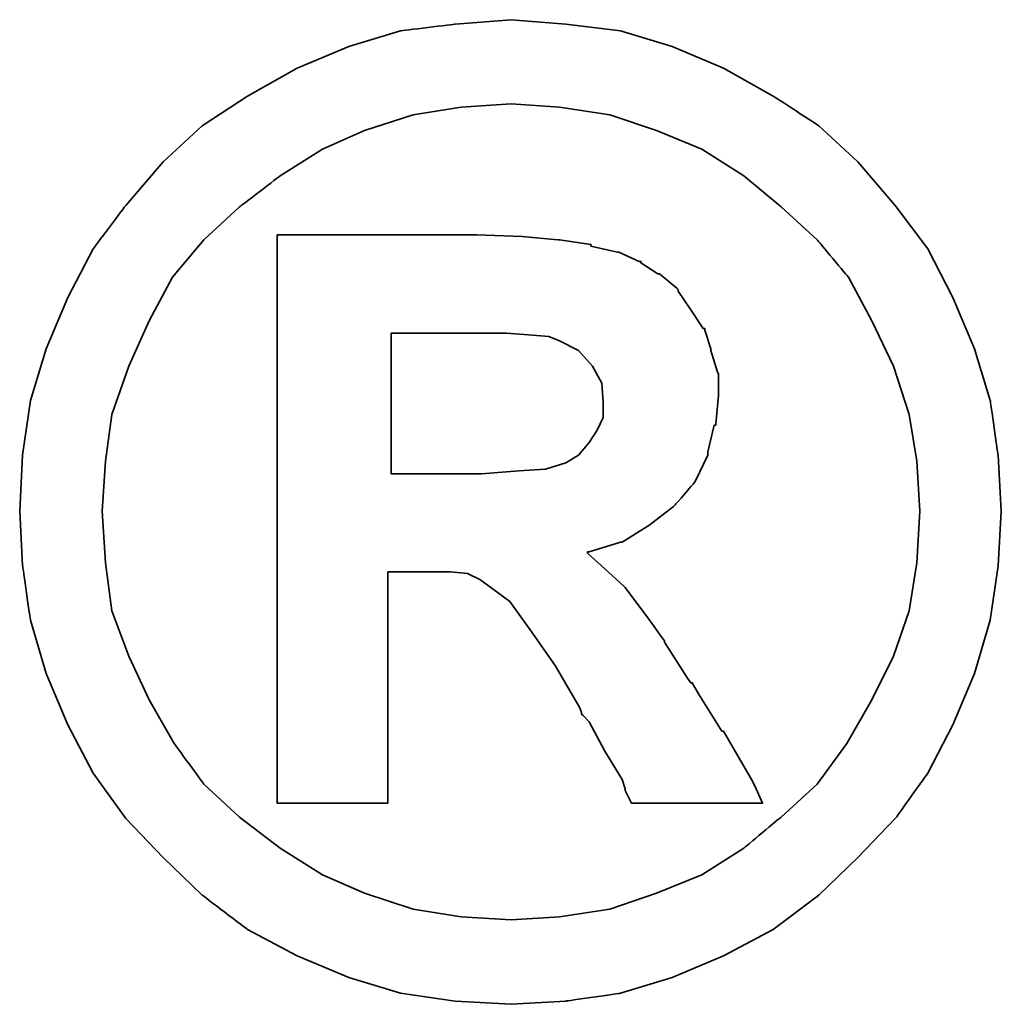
# Model space of a CAD drawing. Header units: millimetres. Extents: x 5 to 235, y 2 to 156.
# Tile 56 of 58: x 204.564 to 205.445, y 73.598 to 74.482. Entities that reach past the tile are written whole.
import ezdxf

# ---------------------------------------------------------------- set-up
doc = ezdxf.new("R2010")
doc.units = ezdxf.units.MM
doc.header["$LTSCALE"] = 0.1
for name, color, linetype in [('CHA', 7, 'CONTINUOUS'), ('DIM', 4, 'CONTINUOUS'), ('layer 1', 7, 'CONTINUOUS')]:
    doc.layers.add(name, color=color, linetype=linetype)

# ---------------------------------------------------------------- blocks, each defined once
blk = doc.blocks.new('TBI MOTION logo(完整正式版)')
at = {"layer": 'layer 1', "color": 22, "lineweight": 35}
for points, knots in [([(81.20634, 4.98624), (81.20634, 4.98624), (81.18649, 5.32862), (81.18649, 5.32862), (81.18649, 5.32862), (81.18649, 5.32862), (81.13886, 5.66206), (81.13886, 5.66206), (81.13886, 5.66206), (81.13886, 5.66206), (81.04359, 5.97764), (81.04359, 5.97764), (81.04359, 5.97764), (81.04359, 5.97764), (80.91061, 6.29124), (80.91061, 6.29124), (80.91061, 6.29124), (80.91061, 6.29124), (80.75778, 6.58697), (80.75778, 6.58697), (80.75778, 6.58697), (80.75778, 6.58697), (80.5593, 6.85294), (80.5593, 6.85294), (80.5593, 6.85294), (80.5593, 6.85294), (80.33105, 7.1189), (80.33105, 7.1189), (80.33105, 7.1189), (80.33105, 7.1189), (80.09287, 7.33921), (80.09287, 7.33921), (80.09287, 7.33921), (80.09287, 7.33921), (79.815, 7.51982), (79.815, 7.51982), (79.815, 7.51982), (79.815, 7.51982), (79.51133, 7.69051), (79.51133, 7.69051), (79.51133, 7.69051), (79.51133, 7.69051), (79.19773, 7.8235), (79.19773, 7.8235), (79.19773, 7.8235), (79.19773, 7.8235), (78.88215, 7.91877), (78.88215, 7.91877), (78.88215, 7.91877), (78.88215, 7.91877), (78.54871, 7.95846), (78.54871, 7.95846), (78.54871, 7.95846), (78.54871, 7.95846), (78.21526, 7.98625), (78.21526, 7.98625), (78.21526, 7.98625), (78.21526, 7.98625), (77.87388, 7.95846), (77.87388, 7.95846), (77.87388, 7.95846), (77.87388, 7.95846), (77.54044, 7.91877), (77.54044, 7.91877), (77.54044, 7.91877), (77.54044, 7.91877), (77.22485, 7.8235), (77.22485, 7.8235), (77.22485, 7.8235), (77.22485, 7.8235), (76.91027, 7.69051), (76.91027, 7.69051), (76.91027, 7.69051), (76.91027, 7.69051), (76.6056, 7.51982), (76.6056, 7.51982), (76.6056, 7.51982), (76.6056, 7.51982), (76.32972, 7.33921), (76.32972, 7.33921), (76.32972, 7.33921), (76.32972, 7.33921), (76.09154, 7.1189), (76.09154, 7.1189), (76.09154, 7.1189), (76.09154, 7.1189), (75.86329, 6.85294), (75.86329, 6.85294), (75.86329, 6.85294), (75.86329, 6.85294), (75.66382, 6.58697), (75.66382, 6.58697), (75.66382, 6.58697), (75.66382, 6.58697), (75.51099, 6.29124), (75.51099, 6.29124), (75.51099, 6.29124), (75.51099, 6.29124), (75.37702, 5.97764), (75.37702, 5.97764), (75.37702, 5.97764), (75.37702, 5.97764), (75.28175, 5.66206), (75.28175, 5.66206), (75.28175, 5.66206), (75.28175, 5.66206), (75.23411, 5.32862), (75.23411, 5.32862), (75.23411, 5.32862), (75.23411, 5.32862), (75.21625, 4.98624), (75.21625, 4.98624), (75.21625, 4.98624), (75.21625, 4.98624), (75.23411, 4.6528), (75.23411, 4.6528), (75.23411, 4.6528), (75.23411, 4.6528), (75.28175, 4.32035), (75.28175, 4.32035), (75.28175, 4.32035), (75.28175, 4.32035), (75.37702, 3.99583), (75.37702, 3.99583), (75.37702, 3.99583), (75.37702, 3.99583), (75.51099, 3.68224), (75.51099, 3.68224), (75.51099, 3.68224), (75.51099, 3.68224), (75.66382, 3.38749), (75.66382, 3.38749), (75.66382, 3.38749), (75.66382, 3.38749), (75.86329, 3.10963), (75.86329, 3.10963), (75.86329, 3.10963), (75.86329, 3.10963), (76.09154, 2.87145), (76.09154, 2.87145), (76.09154, 2.87145), (76.09154, 2.87145), (76.32972, 2.6432), (76.32972, 2.6432), (76.32972, 2.6432), (76.32972, 2.6432), (76.6056, 2.43381), (76.6056, 2.43381), (76.6056, 2.43381), (76.6056, 2.43381), (76.91027, 2.27205), (76.91027, 2.27205), (76.91027, 2.27205), (76.91027, 2.27205), (77.22485, 2.13906), (77.22485, 2.13906), (77.22485, 2.13906), (77.22485, 2.13906), (77.54044, 2.0438), (77.54044, 2.0438), (77.54044, 2.0438), (77.54044, 2.0438), (77.87388, 1.99616), (77.87388, 1.99616), (77.87388, 1.99616), (77.87388, 1.99616), (78.21526, 1.97631), (78.21526, 1.97631), (78.21526, 1.97631), (78.21526, 1.97631), (78.54871, 1.99616), (78.54871, 1.99616), (78.54871, 1.99616), (78.54871, 1.99616), (78.88215, 2.0438), (78.88215, 2.0438), (78.88215, 2.0438), (78.88215, 2.0438), (79.19773, 2.13906), (79.19773, 2.13906), (79.19773, 2.13906), (79.19773, 2.13906), (79.51133, 2.27205), (79.51133, 2.27205), (79.51133, 2.27205), (79.51133, 2.27205), (79.815, 2.43381), (79.815, 2.43381), (79.815, 2.43381), (79.815, 2.43381), (80.09287, 2.6432), (80.09287, 2.6432), (80.09287, 2.6432), (80.09287, 2.6432), (80.33105, 2.87145), (80.33105, 2.87145), (80.33105, 2.87145), (80.33105, 2.87145), (80.5593, 3.10963), (80.5593, 3.10963), (80.5593, 3.10963), (80.5593, 3.10963), (80.75778, 3.38749), (80.75778, 3.38749), (80.75778, 3.38749), (80.75778, 3.38749), (80.91061, 3.68224), (80.91061, 3.68224), (80.91061, 3.68224), (80.91061, 3.68224), (81.04359, 3.99583), (81.04359, 3.99583), (81.04359, 3.99583), (81.04359, 3.99583), (81.13886, 4.32035), (81.13886, 4.32035), (81.13886, 4.32035), (81.13886, 4.32035), (81.18649, 4.6528), (81.18649, 4.6528), (81.18649, 4.6528), (81.18649, 4.6528), (81.20634, 4.98624), (81.20634, 4.98624)], [0, 0, 0, 0, 0.0178571, 0.0178571, 0.0178571, 0.0178572, 0.0357143, 0.0357143, 0.0357143, 0.0357143, 0.0535714, 0.0535714, 0.0535714, 0.0535714, 0.0714286, 0.0714286, 0.0714286, 0.0714286, 0.0892857, 0.0892857, 0.0892857, 0.0892857, 0.1071429, 0.1071429, 0.1071429, 0.1071429, 0.125, 0.125, 0.125, 0.125, 0.1428571, 0.1428571, 0.1428571, 0.1428572, 0.1607143, 0.1607143, 0.1607143, 0.1607143, 0.1785714, 0.1785714, 0.1785714, 0.1785714, 0.1964286, 0.1964286, 0.1964286, 0.1964286, 0.2142857, 0.2142857, 0.2142857, 0.2142857, 0.2321429, 0.2321429, 0.2321429, 0.2321429, 0.25, 0.25, 0.25, 0.25, 0.2678571, 0.2678571, 0.2678571, 0.2678572, 0.2857143, 0.2857143, 0.2857143, 0.2857143, 0.3035714, 0.3035714, 0.3035714, 0.3035714, 0.3214286, 0.3214286, 0.3214286, 0.3214286, 0.3392857, 0.3392857, 0.3392857, 0.3392857, 0.3571429, 0.3571429, 0.3571429, 0.3571429, 0.375, 0.375, 0.375, 0.375, 0.3928571, 0.3928571, 0.3928571, 0.3928572, 0.4107143, 0.4107143, 0.4107143, 0.4107143, 0.4285714, 0.4285714, 0.4285714, 0.4285714, 0.4464286, 0.4464286, 0.4464286, 0.4464286, 0.4642857, 0.4642857, 0.4642857, 0.4642857, 0.4821429, 0.4821429, 0.4821429, 0.4821429, 0.5, 0.5, 0.5, 0.5, 0.5178571, 0.5178571, 0.5178571, 0.5178572, 0.5357143, 0.5357143, 0.5357143, 0.5357143, 0.5535714, 0.5535714, 0.5535714, 0.5535714, 0.5714286, 0.5714286, 0.5714286, 0.5714286, 0.5892857, 0.5892857, 0.5892857, 0.5892857, 0.6071429, 0.6071429, 0.6071429, 0.6071429, 0.625, 0.625, 0.625, 0.625, 0.6428571, 0.6428571, 0.6428571, 0.6428572, 0.6607143, 0.6607143, 0.6607143, 0.6607143, 0.6785714, 0.6785714, 0.6785714, 0.6785714, 0.6964286, 0.6964286, 0.6964286, 0.6964286, 0.7142857, 0.7142857, 0.7142857, 0.7142857, 0.7321429, 0.7321429, 0.7321429, 0.7321429, 0.75, 0.75, 0.75, 0.75, 0.7678571, 0.7678571, 0.7678571, 0.7678572, 0.7857143, 0.7857143, 0.7857143, 0.7857143, 0.8035714, 0.8035714, 0.8035714, 0.8035714, 0.8214286, 0.8214286, 0.8214286, 0.8214286, 0.8392857, 0.8392857, 0.8392857, 0.8392857, 0.8571429, 0.8571429, 0.8571429, 0.8571429, 0.875, 0.875, 0.875, 0.875, 0.8928571, 0.8928571, 0.8928571, 0.8928572, 0.9107143, 0.9107143, 0.9107143, 0.9107143, 0.9285714, 0.9285714, 0.9285714, 0.9285714, 0.9464286, 0.9464286, 0.9464286, 0.9464286, 0.9642857, 0.9642857, 0.9642857, 0.9642857, 0.9821429, 0.9821429, 0.9821429, 0.9821429, 1, 1, 1, 1]), ([(80.71014, 4.98624), (80.71014, 4.98624), (80.69129, 5.29091), (80.69129, 5.29091), (80.69129, 5.29091), (80.69129, 5.29091), (80.64464, 5.57672), (80.64464, 5.57672), (80.64464, 5.57672), (80.64464, 5.57672), (80.54937, 5.87245), (80.54937, 5.87245), (80.54937, 5.87245), (80.54937, 5.87245), (80.41639, 6.14833), (80.41639, 6.14833), (80.41639, 6.14833), (80.41639, 6.14833), (80.27349, 6.41429), (80.27349, 6.41429), (80.27349, 6.41429), (80.27349, 6.41429), (80.08295, 6.64255), (80.08295, 6.64255), (80.08295, 6.64255), (80.08295, 6.64255), (79.86264, 6.84301), (79.86264, 6.84301), (79.86264, 6.84301), (79.86264, 6.84301), (79.63439, 7.03355), (79.63439, 7.03355), (79.63439, 7.03355), (79.63439, 7.03355), (79.37835, 7.1963), (79.37835, 7.1963), (79.37835, 7.1963), (79.37835, 7.1963), (79.10246, 7.30944), (79.10246, 7.30944), (79.10246, 7.30944), (79.10246, 7.30944), (78.81665, 7.40471), (78.81665, 7.40471), (78.81665, 7.40471), (78.81665, 7.40471), (78.511, 7.45234), (78.511, 7.45234), (78.511, 7.45234), (78.511, 7.45234), (78.21526, 7.47219), (78.21526, 7.47219), (78.21526, 7.47219), (78.21526, 7.47219), (77.9106, 7.45234), (77.9106, 7.45234), (77.9106, 7.45234), (77.9106, 7.45234), (77.61685, 7.40471), (77.61685, 7.40471), (77.61685, 7.40471), (77.61685, 7.40471), (77.32012, 7.30944), (77.32012, 7.30944), (77.32012, 7.30944), (77.32012, 7.30944), (77.06309, 7.1963), (77.06309, 7.1963), (77.06309, 7.1963), (77.06309, 7.1963), (76.80606, 7.03355), (76.80606, 7.03355), (76.80606, 7.03355), (76.80606, 7.03355), (76.55797, 6.84301), (76.55797, 6.84301), (76.55797, 6.84301), (76.55797, 6.84301), (76.34063, 6.64255), (76.34063, 6.64255), (76.34063, 6.64255), (76.34063, 6.64255), (76.1491, 6.41429), (76.1491, 6.41429), (76.1491, 6.41429), (76.1491, 6.41429), (76.0062, 6.14833), (76.0062, 6.14833), (76.0062, 6.14833), (76.0062, 6.14833), (75.88314, 5.87245), (75.88314, 5.87245), (75.88314, 5.87245), (75.88314, 5.87245), (75.77794, 5.57672), (75.77794, 5.57672), (75.77794, 5.57672), (75.77794, 5.57672), (75.73924, 5.29091), (75.73924, 5.29091), (75.73924, 5.29091), (75.73924, 5.29091), (75.72039, 4.98624), (75.72039, 4.98624), (75.72039, 4.98624), (75.72039, 4.98624), (75.73924, 4.67165), (75.73924, 4.67165), (75.73924, 4.67165), (75.73924, 4.67165), (75.77794, 4.37791), (75.77794, 4.37791), (75.77794, 4.37791), (75.77794, 4.37791), (75.88314, 4.10102), (75.88314, 4.10102), (75.88314, 4.10102), (75.88314, 4.10102), (76.0062, 3.83407), (76.0062, 3.83407), (76.0062, 3.83407), (76.0062, 3.83407), (76.15902, 3.56811), (76.15902, 3.56811), (76.15902, 3.56811), (76.15902, 3.56811), (76.34063, 3.32001), (76.34063, 3.32001), (76.34063, 3.32001), (76.34063, 3.32001), (76.55797, 3.11955), (76.55797, 3.11955), (76.55797, 3.11955), (76.55797, 3.11955), (76.80606, 2.92901), (76.80606, 2.92901), (76.80606, 2.92901), (76.80606, 2.92901), (77.06309, 2.76725), (77.06309, 2.76725), (77.06309, 2.76725), (77.06309, 2.76725), (77.32012, 2.65412), (77.32012, 2.65412), (77.32012, 2.65412), (77.32012, 2.65412), (77.61685, 2.55786), (77.61685, 2.55786), (77.61685, 2.55786), (77.61685, 2.55786), (77.9106, 2.51022), (77.9106, 2.51022), (77.9106, 2.51022), (77.9106, 2.51022), (78.21526, 2.49137), (78.21526, 2.49137), (78.21526, 2.49137), (78.21526, 2.49137), (78.511, 2.51022), (78.511, 2.51022), (78.511, 2.51022), (78.511, 2.51022), (78.81665, 2.55786), (78.81665, 2.55786), (78.81665, 2.55786), (78.81665, 2.55786), (79.10246, 2.65412), (79.10246, 2.65412), (79.10246, 2.65412), (79.10246, 2.65412), (79.37835, 2.76725), (79.37835, 2.76725), (79.37835, 2.76725), (79.37835, 2.76725), (79.63439, 2.92901), (79.63439, 2.92901), (79.63439, 2.92901), (79.63439, 2.92901), (79.86264, 3.11955), (79.86264, 3.11955), (79.86264, 3.11955), (79.86264, 3.11955), (80.08295, 3.32001), (80.08295, 3.32001), (80.08295, 3.32001), (80.08295, 3.32001), (80.26356, 3.56811), (80.26356, 3.56811), (80.26356, 3.56811), (80.26356, 3.56811), (80.41639, 3.83407), (80.41639, 3.83407), (80.41639, 3.83407), (80.41639, 3.83407), (80.54937, 4.10102), (80.54937, 4.10102), (80.54937, 4.10102), (80.54937, 4.10102), (80.64464, 4.37791), (80.64464, 4.37791), (80.64464, 4.37791), (80.64464, 4.37791), (80.69129, 4.67165), (80.69129, 4.67165), (80.69129, 4.67165), (80.69129, 4.67165), (80.71014, 4.98624), (80.71014, 4.98624)], [0, 0, 0, 0, 0.0192308, 0.0192308, 0.0192308, 0.0192308, 0.0384615, 0.0384615, 0.0384615, 0.0384615, 0.0576923, 0.0576923, 0.0576923, 0.0576923, 0.0769231, 0.0769231, 0.0769231, 0.0769231, 0.0961538, 0.0961538, 0.0961538, 0.0961539, 0.1153846, 0.1153846, 0.1153846, 0.1153846, 0.1346154, 0.1346154, 0.1346154, 0.1346154, 0.1538462, 0.1538462, 0.1538462, 0.1538462, 0.1730769, 0.1730769, 0.1730769, 0.1730769, 0.1923077, 0.1923077, 0.1923077, 0.1923077, 0.2115385, 0.2115385, 0.2115385, 0.2115385, 0.2307692, 0.2307692, 0.2307692, 0.2307692, 0.25, 0.25, 0.25, 0.25, 0.2692308, 0.2692308, 0.2692308, 0.2692308, 0.2884615, 0.2884615, 0.2884615, 0.2884615, 0.3076923, 0.3076923, 0.3076923, 0.3076923, 0.3269231, 0.3269231, 0.3269231, 0.3269231, 0.3461538, 0.3461538, 0.3461538, 0.3461539, 0.3653846, 0.3653846, 0.3653846, 0.3653846, 0.3846154, 0.3846154, 0.3846154, 0.3846154, 0.4038462, 0.4038462, 0.4038462, 0.4038462, 0.4230769, 0.4230769, 0.4230769, 0.4230769, 0.4423077, 0.4423077, 0.4423077, 0.4423077, 0.4615385, 0.4615385, 0.4615385, 0.4615385, 0.4807692, 0.4807692, 0.4807692, 0.4807692, 0.5, 0.5, 0.5, 0.5, 0.5192308, 0.5192308, 0.5192308, 0.5192308, 0.5384615, 0.5384615, 0.5384615, 0.5384615, 0.5576923, 0.5576923, 0.5576923, 0.5576923, 0.5769231, 0.5769231, 0.5769231, 0.5769231, 0.5961538, 0.5961538, 0.5961538, 0.5961539, 0.6153846, 0.6153846, 0.6153846, 0.6153846, 0.6346154, 0.6346154, 0.6346154, 0.6346154, 0.6538462, 0.6538462, 0.6538462, 0.6538462, 0.6730769, 0.6730769, 0.6730769, 0.6730769, 0.6923077, 0.6923077, 0.6923077, 0.6923077, 0.7115385, 0.7115385, 0.7115385, 0.7115385, 0.7307692, 0.7307692, 0.7307692, 0.7307692, 0.75, 0.75, 0.75, 0.75, 0.7692308, 0.7692308, 0.7692308, 0.7692308, 0.7884615, 0.7884615, 0.7884615, 0.7884615, 0.8076923, 0.8076923, 0.8076923, 0.8076923, 0.8269231, 0.8269231, 0.8269231, 0.8269231, 0.8461538, 0.8461538, 0.8461538, 0.8461539, 0.8653846, 0.8653846, 0.8653846, 0.8653846, 0.8846154, 0.8846154, 0.8846154, 0.8846154, 0.9038462, 0.9038462, 0.9038462, 0.9038462, 0.9230769, 0.9230769, 0.9230769, 0.9230769, 0.9423077, 0.9423077, 0.9423077, 0.9423077, 0.9615385, 0.9615385, 0.9615385, 0.9615385, 0.9807692, 0.9807692, 0.9807692, 0.9807692, 1, 1, 1, 1]), ([(76.78721, 3.2823), (76.78721, 3.2823), (76.78721, 3.32001), (76.78721, 3.32001), (76.78721, 3.32001), (76.78721, 3.32001), (76.78721, 3.42422), (76.78721, 3.42422), (76.78721, 3.42422), (76.78721, 3.42422), (76.78721, 3.59689), (76.78721, 3.59689), (76.78721, 3.59689), (76.78721, 3.59689), (76.78721, 3.80529), (76.78721, 3.80529), (76.78721, 3.80529), (76.78721, 3.80529), (76.78721, 4.0524), (76.78721, 4.0524), (76.78721, 4.0524), (76.78721, 4.0524), (76.78721, 4.32035), (76.78721, 4.32035), (76.78721, 4.32035), (76.78721, 4.32035), (76.78721, 4.92868), (76.78721, 4.92868), (76.78721, 4.92868), (76.78721, 4.92868), (76.78721, 5.53801), (76.78721, 5.53801), (76.78721, 5.53801), (76.78721, 5.53801), (76.78721, 5.82482), (76.78721, 5.82482), (76.78721, 5.82482), (76.78721, 5.82482), (76.78721, 6.07291), (76.78721, 6.07291), (76.78721, 6.07291), (76.78721, 6.07291), (76.78721, 6.30017), (76.78721, 6.30017), (76.78721, 6.30017), (76.78721, 6.30017), (76.78721, 6.45399), (76.78721, 6.45399), (76.78721, 6.45399), (76.78721, 6.45399), (76.78721, 6.5572), (76.78721, 6.5572), (76.78721, 6.5572), (76.78721, 6.5572), (76.78721, 6.59689), (76.78721, 6.59689), (76.78721, 6.59689), (76.78721, 6.59689), (76.78721, 6.67232), (76.78721, 6.67232), (76.78721, 6.67232), (76.78721, 6.67232), (76.8537, 6.67232), (76.8537, 6.67232), (76.8537, 6.67232), (76.8537, 6.67232), (76.87355, 6.67232), (76.87355, 6.67232), (76.87355, 6.67232), (76.87355, 6.67232), (76.91027, 6.67232), (76.91027, 6.67232), (76.91027, 6.67232), (76.91027, 6.67232), (77.04424, 6.67232), (77.04424, 6.67232), (77.04424, 6.67232), (77.04424, 6.67232), (77.22485, 6.67232), (77.22485, 6.67232), (77.22485, 6.67232), (77.22485, 6.67232), (77.43524, 6.67232), (77.43524, 6.67232), (77.43524, 6.67232), (77.43524, 6.67232), (77.65357, 6.67232), (77.65357, 6.67232), (77.65357, 6.67232), (77.65357, 6.67232), (77.82625, 6.67232), (77.82625, 6.67232), (77.82625, 6.67232), (77.82625, 6.67232), (77.94037, 6.67232), (77.94037, 6.67232), (77.94037, 6.67232), (77.94037, 6.67232), (77.97709, 6.67232), (77.97709, 6.67232), (77.97709, 6.67232), (77.97709, 6.67232), (77.99694, 6.67232), (77.99694, 6.67232), (77.99694, 6.67232), (77.99694, 6.67232), (78.00686, 6.67232), (78.00686, 6.67232), (78.00686, 6.67232), (78.00686, 6.67232), (78.28275, 6.6624), (78.28275, 6.6624), (78.28275, 6.6624), (78.28275, 6.6624), (78.50107, 6.64255), (78.50107, 6.64255), (78.50107, 6.64255), (78.50107, 6.64255), (78.511, 6.64255), (78.511, 6.64255), (78.511, 6.64255), (78.511, 6.64255), (78.70154, 6.61476), (78.70154, 6.61476), (78.70154, 6.61476), (78.70154, 6.61476), (78.70154, 6.60483), (78.70154, 6.60483), (78.70154, 6.60483), (78.70154, 6.60483), (78.86429, 6.56713), (78.86429, 6.56713), (78.86429, 6.56713), (78.86429, 6.56713), (78.87223, 6.56713), (78.87223, 6.56713), (78.87223, 6.56713), (78.87223, 6.56713), (78.99727, 6.51056), (78.99727, 6.51056), (78.99727, 6.51056), (78.99727, 6.51056), (79.00719, 6.51056), (79.00719, 6.51056), (79.00719, 6.51056), (79.00719, 6.51056), (79.00719, 6.50162), (79.00719, 6.50162), (79.00719, 6.50162), (79.00719, 6.50162), (79.1104, 6.43415), (79.1104, 6.43415), (79.1104, 6.43415), (79.1104, 6.43415), (79.12132, 6.43415), (79.12132, 6.43415), (79.12132, 6.43415), (79.12132, 6.43415), (79.22552, 6.34781), (79.22552, 6.34781), (79.22552, 6.34781), (79.22552, 6.34781), (79.23544, 6.33888), (79.23544, 6.33888), (79.23544, 6.33888), (79.23544, 6.33888), (79.23544, 6.32895), (79.23544, 6.32895), (79.23544, 6.32895), (79.23544, 6.32895), (79.31087, 6.21483), (79.31087, 6.21483), (79.31087, 6.21483), (79.31087, 6.21483), (79.38629, 6.1007), (79.38629, 6.1007), (79.38629, 6.1007), (79.38629, 6.1007), (79.3972, 6.1007), (79.3972, 6.1007), (79.3972, 6.1007), (79.3972, 6.1007), (79.3972, 6.09078), (79.3972, 6.09078), (79.3972, 6.09078), (79.3972, 6.09078), (79.43392, 5.97764), (79.43392, 5.97764), (79.43392, 5.97764), (79.43392, 5.97764), (79.43392, 5.96772), (79.43392, 5.96772), (79.43392, 5.96772), (79.43392, 5.96772), (79.47362, 5.83474), (79.47362, 5.83474), (79.47362, 5.83474), (79.47362, 5.83474), (79.48156, 5.82482), (79.48156, 5.82482), (79.48156, 5.82482), (79.48156, 5.82482), (79.48156, 5.69977), (79.48156, 5.69977), (79.48156, 5.69977), (79.48156, 5.69977), (79.48156, 5.69183), (79.48156, 5.69183), (79.48156, 5.69183), (79.48156, 5.69183), (79.4637, 5.51915), (79.4637, 5.51915), (79.4637, 5.51915), (79.4637, 5.51915), (79.4637, 5.51122), (79.4637, 5.51122), (79.4637, 5.51122), (79.4637, 5.51122), (79.45377, 5.51122), (79.45377, 5.51122), (79.45377, 5.51122), (79.45377, 5.51122), (79.41507, 5.34847), (79.41507, 5.34847), (79.41507, 5.34847), (79.41507, 5.34847), (79.41507, 5.33854), (79.41507, 5.33854), (79.41507, 5.33854), (79.41507, 5.33854), (79.41507, 5.32862), (79.41507, 5.32862), (79.41507, 5.32862), (79.41507, 5.32862), (79.33865, 5.16785), (79.33865, 5.16785), (79.33865, 5.16785), (79.33865, 5.16785), (79.33071, 5.15693), (79.33071, 5.15693), (79.33071, 5.15693), (79.33071, 5.15693), (79.2156, 5.02495), (79.2156, 5.02495), (79.2156, 5.02495), (79.2156, 5.02495), (79.20567, 5.01502), (79.20567, 5.01502), (79.20567, 5.01502), (79.20567, 5.01502), (79.05483, 4.89991), (79.05483, 4.89991), (79.05483, 4.89991), (79.05483, 4.89991), (79.04491, 4.89197), (79.04491, 4.89197), (79.04491, 4.89197), (79.04491, 4.89197), (78.89208, 4.7967), (78.89208, 4.7967), (78.89208, 4.7967), (78.89208, 4.7967), (78.88215, 4.7967), (78.88215, 4.7967), (78.88215, 4.7967), (78.88215, 4.7967), (78.69161, 4.73913), (78.69161, 4.73913), (78.69161, 4.73913), (78.69161, 4.73913), (78.68169, 4.73913), (78.68169, 4.73913), (78.68169, 4.73913), (78.68169, 4.73913), (78.68169, 4.72921), (78.68169, 4.72921), (78.68169, 4.72921), (78.68169, 4.72921), (78.78688, 4.63394), (78.78688, 4.63394), (78.78688, 4.63394), (78.78688, 4.63394), (78.902, 4.52875), (78.902, 4.52875), (78.902, 4.52875), (78.902, 4.52875), (78.91093, 4.52081), (78.91093, 4.52081), (78.91093, 4.52081), (78.91093, 4.52081), (79.02506, 4.36798), (79.02506, 4.36798), (79.02506, 4.36798), (79.02506, 4.36798), (79.1501, 4.1953), (79.1501, 4.1953), (79.1501, 4.1953), (79.1501, 4.1953), (79.1501, 4.18736), (79.1501, 4.18736), (79.1501, 4.18736), (79.1501, 4.18736), (79.29201, 3.96705), (79.29201, 3.96705), (79.29201, 3.96705), (79.29201, 3.96705), (79.31087, 3.93828), (79.31087, 3.93828), (79.31087, 3.93828), (79.31087, 3.93828), (79.32079, 3.93828), (79.32079, 3.93828), (79.32079, 3.93828), (79.32079, 3.93828), (79.3585, 3.87178), (79.3585, 3.87178), (79.3585, 3.87178), (79.3585, 3.87178), (79.50141, 3.64353), (79.50141, 3.64353), (79.50141, 3.64353), (79.50141, 3.64353), (79.51133, 3.64353), (79.51133, 3.64353), (79.51133, 3.64353), (79.51133, 3.64353), (79.64431, 3.41528), (79.64431, 3.41528), (79.64431, 3.41528), (79.64431, 3.41528), (79.68202, 3.3478), (79.68202, 3.3478), (79.68202, 3.3478), (79.68202, 3.3478), (79.70187, 3.31009), (79.70187, 3.31009), (79.70187, 3.31009), (79.70187, 3.31009), (79.7495, 3.2049), (79.7495, 3.2049), (79.7495, 3.2049), (79.7495, 3.2049), (79.64431, 3.2049), (79.64431, 3.2049), (79.64431, 3.2049), (79.64431, 3.2049), (79.62546, 3.2049), (79.62546, 3.2049), (79.62546, 3.2049), (79.62546, 3.2049), (79.53912, 3.2049), (79.53912, 3.2049), (79.53912, 3.2049), (79.53912, 3.2049), (79.31087, 3.2049), (79.31087, 3.2049), (79.31087, 3.2049), (79.31087, 3.2049), (79.08262, 3.2049), (79.08262, 3.2049), (79.08262, 3.2049), (79.08262, 3.2049), (79.00719, 3.2049), (79.00719, 3.2049), (79.00719, 3.2049), (79.00719, 3.2049), (78.98735, 3.2049), (78.98735, 3.2049), (78.98735, 3.2049), (78.98735, 3.2049), (78.94964, 3.2049), (78.94964, 3.2049), (78.94964, 3.2049), (78.94964, 3.2049), (78.92979, 3.24459), (78.92979, 3.24459), (78.92979, 3.24459), (78.92979, 3.24459), (78.91093, 3.2823), (78.91093, 3.2823), (78.91093, 3.2823), (78.91093, 3.2823), (78.91093, 3.29223), (78.91093, 3.29223), (78.91093, 3.29223), (78.91093, 3.29223), (78.89208, 3.3478), (78.89208, 3.3478), (78.89208, 3.3478), (78.89208, 3.3478), (78.78688, 3.52048), (78.78688, 3.52048), (78.78688, 3.52048), (78.78688, 3.52048), (78.69161, 3.7001), (78.69161, 3.7001), (78.69161, 3.7001), (78.69161, 3.7001), (78.6539, 3.7388), (78.6539, 3.7388), (78.6539, 3.7388), (78.6539, 3.7388), (78.64398, 3.74873), (78.64398, 3.74873), (78.64398, 3.74873), (78.64398, 3.74873), (78.64398, 3.75766), (78.64398, 3.75766), (78.64398, 3.75766), (78.64398, 3.75766), (78.63405, 3.78644), (78.63405, 3.78644), (78.63405, 3.78644), (78.63405, 3.78644), (78.48321, 4.04347), (78.48321, 4.04347), (78.48321, 4.04347), (78.48321, 4.04347), (78.33038, 4.2618), (78.33038, 4.2618), (78.33038, 4.2618), (78.33038, 4.2618), (78.20732, 4.43447), (78.20732, 4.43447), (78.20732, 4.43447), (78.20732, 4.43447), (78.09221, 4.52081), (78.09221, 4.52081), (78.09221, 4.52081), (78.09221, 4.52081), (78.02472, 4.56845), (78.02472, 4.56845), (78.02472, 4.56845), (78.02472, 4.56845), (77.9493, 4.60616), (77.9493, 4.60616), (77.9493, 4.60616), (77.9493, 4.60616), (77.8451, 4.61608), (77.8451, 4.61608), (77.8451, 4.61608), (77.8451, 4.61608), (77.71113, 4.61608), (77.71113, 4.61608), (77.71113, 4.61608), (77.71113, 4.61608), (77.69128, 4.61608), (77.69128, 4.61608), (77.69128, 4.61608), (77.69128, 4.61608), (77.67342, 4.61608), (77.67342, 4.61608), (77.67342, 4.61608), (77.67342, 4.61608), (77.5583, 4.61608), (77.5583, 4.61608), (77.5583, 4.61608), (77.5583, 4.61608), (77.46303, 4.61608), (77.46303, 4.61608), (77.46303, 4.61608), (77.46303, 4.61608), (77.46303, 4.54761), (77.46303, 4.54761), (77.46303, 4.54761), (77.46303, 4.54761), (77.46303, 4.47318), (77.46303, 4.47318), (77.46303, 4.47318), (77.46303, 4.47318), (77.46303, 4.24294), (77.46303, 4.24294), (77.46303, 4.24294), (77.46303, 4.24294), (77.46303, 3.99583), (77.46303, 3.99583), (77.46303, 3.99583), (77.46303, 3.99583), (77.46303, 3.72888), (77.46303, 3.72888), (77.46303, 3.72888), (77.46303, 3.72888), (77.46303, 3.51055), (77.46303, 3.51055), (77.46303, 3.51055), (77.46303, 3.51055), (77.46303, 3.42422), (77.46303, 3.42422), (77.46303, 3.42422), (77.46303, 3.42422), (77.46303, 3.35773), (77.46303, 3.35773), (77.46303, 3.35773), (77.46303, 3.35773), (77.46303, 3.30017), (77.46303, 3.30017), (77.46303, 3.30017), (77.46303, 3.30017), (77.46303, 3.2823), (77.46303, 3.2823), (77.46303, 3.2823), (77.46303, 3.2823), (77.46303, 3.2049), (77.46303, 3.2049), (77.46303, 3.2049), (77.46303, 3.2049), (77.39753, 3.2049), (77.39753, 3.2049), (77.39753, 3.2049), (77.39753, 3.2049), (77.37768, 3.2049), (77.37768, 3.2049), (77.37768, 3.2049), (77.37768, 3.2049), (77.32012, 3.2049), (77.32012, 3.2049), (77.32012, 3.2049), (77.32012, 3.2049), (77.12165, 3.2049), (77.12165, 3.2049), (77.12165, 3.2049), (77.12165, 3.2049), (76.94897, 3.2049), (76.94897, 3.2049), (76.94897, 3.2049), (76.94897, 3.2049), (76.8924, 3.2049), (76.8924, 3.2049), (76.8924, 3.2049), (76.8924, 3.2049), (76.8537, 3.2049), (76.8537, 3.2049), (76.8537, 3.2049), (76.8537, 3.2049), (76.78721, 3.2049), (76.78721, 3.2049), (76.78721, 3.2049), (76.78721, 3.2049), (76.78721, 3.2823), (76.78721, 3.2823)], [0, 0, 0, 0, 0.0074074, 0.0074074, 0.0074074, 0.0074074, 0.0148148, 0.0148148, 0.0148148, 0.0148148, 0.0222222, 0.0222222, 0.0222222, 0.0222222, 0.0296296, 0.0296296, 0.0296296, 0.0296296, 0.037037, 0.037037, 0.037037, 0.037037, 0.0444444, 0.0444444, 0.0444444, 0.0444445, 0.0518519, 0.0518519, 0.0518519, 0.0518519, 0.0592593, 0.0592593, 0.0592593, 0.0592593, 0.0666667, 0.0666667, 0.0666667, 0.0666667, 0.0740741, 0.0740741, 0.0740741, 0.0740741, 0.0814815, 0.0814815, 0.0814815, 0.0814815, 0.0888889, 0.0888889, 0.0888889, 0.0888889, 0.0962963, 0.0962963, 0.0962963, 0.0962963, 0.1037037, 0.1037037, 0.1037037, 0.1037037, 0.1111111, 0.1111111, 0.1111111, 0.1111111, 0.1185185, 0.1185185, 0.1185185, 0.1185185, 0.1259259, 0.1259259, 0.1259259, 0.1259259, 0.1333333, 0.1333333, 0.1333333, 0.1333333, 0.1407407, 0.1407407, 0.1407407, 0.1407408, 0.1481481, 0.1481481, 0.1481481, 0.1481482, 0.1555556, 0.1555556, 0.1555556, 0.1555556, 0.162963, 0.162963, 0.162963, 0.162963, 0.1703704, 0.1703704, 0.1703704, 0.1703704, 0.1777778, 0.1777778, 0.1777778, 0.1777778, 0.1851852, 0.1851852, 0.1851852, 0.1851852, 0.1925926, 0.1925926, 0.1925926, 0.1925926, 0.2, 0.2, 0.2, 0.2, 0.2074074, 0.2074074, 0.2074074, 0.2074074, 0.2148148, 0.2148148, 0.2148148, 0.2148148, 0.2222222, 0.2222222, 0.2222222, 0.2222222, 0.2296296, 0.2296296, 0.2296296, 0.2296296, 0.237037, 0.237037, 0.237037, 0.237037, 0.2444444, 0.2444444, 0.2444444, 0.2444445, 0.2518519, 0.2518519, 0.2518519, 0.2518519, 0.2592593, 0.2592593, 0.2592593, 0.2592593, 0.2666667, 0.2666667, 0.2666667, 0.2666667, 0.2740741, 0.2740741, 0.2740741, 0.2740741, 0.2814815, 0.2814815, 0.2814815, 0.2814815, 0.2888889, 0.2888889, 0.2888889, 0.2888889, 0.2962963, 0.2962963, 0.2962963, 0.2962963, 0.3037037, 0.3037037, 0.3037037, 0.3037037, 0.3111111, 0.3111111, 0.3111111, 0.3111111, 0.3185185, 0.3185185, 0.3185185, 0.3185185, 0.3259259, 0.3259259, 0.3259259, 0.3259259, 0.3333333, 0.3333333, 0.3333333, 0.3333333, 0.3407407, 0.3407407, 0.3407407, 0.3407408, 0.3481481, 0.3481481, 0.3481481, 0.3481482, 0.3555556, 0.3555556, 0.3555556, 0.3555556, 0.362963, 0.362963, 0.362963, 0.362963, 0.3703704, 0.3703704, 0.3703704, 0.3703704, 0.3777778, 0.3777778, 0.3777778, 0.3777778, 0.3851852, 0.3851852, 0.3851852, 0.3851852, 0.3925926, 0.3925926, 0.3925926, 0.3925926, 0.4, 0.4, 0.4, 0.4, 0.4074074, 0.4074074, 0.4074074, 0.4074074, 0.4148148, 0.4148148, 0.4148148, 0.4148148, 0.4222222, 0.4222222, 0.4222222, 0.4222222, 0.4296296, 0.4296296, 0.4296296, 0.4296296, 0.437037, 0.437037, 0.437037, 0.437037, 0.4444444, 0.4444444, 0.4444444, 0.4444445, 0.4518519, 0.4518519, 0.4518519, 0.4518519, 0.4592593, 0.4592593, 0.4592593, 0.4592593, 0.4666667, 0.4666667, 0.4666667, 0.4666667, 0.4740741, 0.4740741, 0.4740741, 0.4740741, 0.4814815, 0.4814815, 0.4814815, 0.4814815, 0.4888889, 0.4888889, 0.4888889, 0.4888889, 0.4962963, 0.4962963, 0.4962963, 0.4962963, 0.5037037, 0.5037037, 0.5037037, 0.5037037, 0.5111111, 0.5111111, 0.5111111, 0.5111111, 0.5185185, 0.5185185, 0.5185185, 0.5185185, 0.5259259, 0.5259259, 0.5259259, 0.5259259, 0.5333333, 0.5333333, 0.5333333, 0.5333333, 0.5407407, 0.5407407, 0.5407407, 0.5407408, 0.5481481, 0.5481481, 0.5481481, 0.5481482, 0.5555556, 0.5555556, 0.5555556, 0.5555556, 0.562963, 0.562963, 0.562963, 0.562963, 0.5703704, 0.5703704, 0.5703704, 0.5703704, 0.5777778, 0.5777778, 0.5777778, 0.5777778, 0.5851852, 0.5851852, 0.5851852, 0.5851852, 0.5925926, 0.5925926, 0.5925926, 0.5925926, 0.6, 0.6, 0.6, 0.6, 0.6074074, 0.6074074, 0.6074074, 0.6074074, 0.6148148, 0.6148148, 0.6148148, 0.6148148, 0.6222222, 0.6222222, 0.6222222, 0.6222222, 0.6296296, 0.6296296, 0.6296296, 0.6296296, 0.637037, 0.637037, 0.637037, 0.637037, 0.6444444, 0.6444444, 0.6444444, 0.6444445, 0.6518519, 0.6518519, 0.6518519, 0.6518519, 0.6592593, 0.6592593, 0.6592593, 0.6592593, 0.6666667, 0.6666667, 0.6666667, 0.6666667, 0.6740741, 0.6740741, 0.6740741, 0.6740741, 0.6814815, 0.6814815, 0.6814815, 0.6814815, 0.6888889, 0.6888889, 0.6888889, 0.6888889, 0.6962963, 0.6962963, 0.6962963, 0.6962963, 0.7037037, 0.7037037, 0.7037037, 0.7037037, 0.7111111, 0.7111111, 0.7111111, 0.7111111, 0.7185185, 0.7185185, 0.7185185, 0.7185185, 0.7259259, 0.7259259, 0.7259259, 0.7259259, 0.7333333, 0.7333333, 0.7333333, 0.7333333, 0.7407407, 0.7407407, 0.7407407, 0.7407408, 0.7481481, 0.7481481, 0.7481481, 0.7481482, 0.7555556, 0.7555556, 0.7555556, 0.7555556, 0.762963, 0.762963, 0.762963, 0.762963, 0.7703704, 0.7703704, 0.7703704, 0.7703704, 0.7777778, 0.7777778, 0.7777778, 0.7777778, 0.7851852, 0.7851852, 0.7851852, 0.7851852, 0.7925926, 0.7925926, 0.7925926, 0.7925926, 0.8, 0.8, 0.8, 0.8, 0.8074074, 0.8074074, 0.8074074, 0.8074074, 0.8148148, 0.8148148, 0.8148148, 0.8148148, 0.8222222, 0.8222222, 0.8222222, 0.8222222, 0.8296296, 0.8296296, 0.8296296, 0.8296296, 0.837037, 0.837037, 0.837037, 0.837037, 0.8444444, 0.8444444, 0.8444444, 0.8444445, 0.8518519, 0.8518519, 0.8518519, 0.8518519, 0.8592593, 0.8592593, 0.8592593, 0.8592593, 0.8666667, 0.8666667, 0.8666667, 0.8666667, 0.8740741, 0.8740741, 0.8740741, 0.8740741, 0.8814815, 0.8814815, 0.8814815, 0.8814815, 0.8888889, 0.8888889, 0.8888889, 0.8888889, 0.8962963, 0.8962963, 0.8962963, 0.8962963, 0.9037037, 0.9037037, 0.9037037, 0.9037037, 0.9111111, 0.9111111, 0.9111111, 0.9111111, 0.9185185, 0.9185185, 0.9185185, 0.9185185, 0.9259259, 0.9259259, 0.9259259, 0.9259259, 0.9333333, 0.9333333, 0.9333333, 0.9333333, 0.9407407, 0.9407407, 0.9407407, 0.9407408, 0.9481481, 0.9481481, 0.9481481, 0.9481482, 0.9555556, 0.9555556, 0.9555556, 0.9555556, 0.962963, 0.962963, 0.962963, 0.962963, 0.9703704, 0.9703704, 0.9703704, 0.9703704, 0.9777778, 0.9777778, 0.9777778, 0.9777778, 0.9851852, 0.9851852, 0.9851852, 0.9851852, 0.9925926, 0.9925926, 0.9925926, 0.9925926, 1, 1, 1, 1]), ([(77.48288, 6.07291), (77.48288, 6.07291), (77.48288, 5.99551), (77.48288, 5.99551), (77.48288, 5.99551), (77.48288, 5.99551), (77.48288, 5.82482), (77.48288, 5.82482), (77.48288, 5.82482), (77.48288, 5.82482), (77.48288, 5.63328), (77.48288, 5.63328), (77.48288, 5.63328), (77.48288, 5.63328), (77.48288, 5.46358), (77.48288, 5.46358), (77.48288, 5.46358), (77.48288, 5.46358), (77.48288, 5.29091), (77.48288, 5.29091), (77.48288, 5.29091), (77.48288, 5.29091), (77.48288, 5.21449), (77.48288, 5.21449), (77.48288, 5.21449), (77.48288, 5.21449), (77.50074, 5.21449), (77.50074, 5.21449), (77.50074, 5.21449), (77.50074, 5.21449), (77.71113, 5.21449), (77.71113, 5.21449), (77.71113, 5.21449), (77.71113, 5.21449), (77.94037, 5.21449), (77.94037, 5.21449), (77.94037, 5.21449), (77.94037, 5.21449), (78.01579, 5.21449), (78.01579, 5.21449), (78.01579, 5.21449), (78.01579, 5.21449), (78.03465, 5.21449), (78.03465, 5.21449), (78.03465, 5.21449), (78.03465, 5.21449), (78.2629, 5.23335), (78.2629, 5.23335), (78.2629, 5.23335), (78.2629, 5.23335), (78.42565, 5.24327), (78.42565, 5.24327), (78.42565, 5.24327), (78.42565, 5.24327), (78.54871, 5.28098), (78.54871, 5.28098), (78.54871, 5.28098), (78.54871, 5.28098), (78.62611, 5.32862), (78.62611, 5.32862), (78.62611, 5.32862), (78.62611, 5.32862), (78.69161, 5.40503), (78.69161, 5.40503), (78.69161, 5.40503), (78.69161, 5.40503), (78.73925, 5.48145), (78.73925, 5.48145), (78.73925, 5.48145), (78.73925, 5.48145), (78.77696, 5.55885), (78.77696, 5.55885), (78.77696, 5.55885), (78.77696, 5.55885), (78.77696, 5.65214), (78.77696, 5.65214), (78.77696, 5.65214), (78.77696, 5.65214), (78.76902, 5.76726), (78.76902, 5.76726), (78.76902, 5.76726), (78.76902, 5.76726), (78.71146, 5.87245), (78.71146, 5.87245), (78.71146, 5.87245), (78.71146, 5.87245), (78.62611, 5.96772), (78.62611, 5.96772), (78.62611, 5.96772), (78.62611, 5.96772), (78.511, 6.02528), (78.511, 6.02528), (78.511, 6.02528), (78.511, 6.02528), (78.44451, 6.05306), (78.44451, 6.05306), (78.44451, 6.05306), (78.44451, 6.05306), (78.32046, 6.06299), (78.32046, 6.06299), (78.32046, 6.06299), (78.32046, 6.06299), (78.18748, 6.07291), (78.18748, 6.07291), (78.18748, 6.07291), (78.18748, 6.07291), (77.99694, 6.07291), (77.99694, 6.07291), (77.99694, 6.07291), (77.99694, 6.07291), (77.97709, 6.07291), (77.97709, 6.07291), (77.97709, 6.07291), (77.97709, 6.07291), (77.90167, 6.07291), (77.90167, 6.07291), (77.90167, 6.07291), (77.90167, 6.07291), (77.69128, 6.07291), (77.69128, 6.07291), (77.69128, 6.07291), (77.69128, 6.07291), (77.50074, 6.07291), (77.50074, 6.07291), (77.50074, 6.07291), (77.50074, 6.07291), (77.48288, 6.07291), (77.48288, 6.07291)], [0, 0, 0, 0, 0.03125, 0.03125, 0.03125, 0.03125, 0.0625, 0.0625, 0.0625, 0.0625, 0.09375, 0.09375, 0.09375, 0.09375, 0.125, 0.125, 0.125, 0.125, 0.15625, 0.15625, 0.15625, 0.15625, 0.1875, 0.1875, 0.1875, 0.1875, 0.21875, 0.21875, 0.21875, 0.21875, 0.25, 0.25, 0.25, 0.25, 0.28125, 0.28125, 0.28125, 0.28125, 0.3125, 0.3125, 0.3125, 0.3125, 0.34375, 0.34375, 0.34375, 0.34375, 0.375, 0.375, 0.375, 0.375, 0.40625, 0.40625, 0.40625, 0.40625, 0.4375, 0.4375, 0.4375, 0.4375, 0.46875, 0.46875, 0.46875, 0.46875, 0.5, 0.5, 0.5, 0.5, 0.53125, 0.53125, 0.53125, 0.53125, 0.5625, 0.5625, 0.5625, 0.5625, 0.59375, 0.59375, 0.59375, 0.59375, 0.625, 0.625, 0.625, 0.625, 0.65625, 0.65625, 0.65625, 0.65625, 0.6875, 0.6875, 0.6875, 0.6875, 0.71875, 0.71875, 0.71875, 0.71875, 0.75, 0.75, 0.75, 0.75, 0.78125, 0.78125, 0.78125, 0.78125, 0.8125, 0.8125, 0.8125, 0.8125, 0.84375, 0.84375, 0.84375, 0.84375, 0.875, 0.875, 0.875, 0.875, 0.90625, 0.90625, 0.90625, 0.90625, 0.9375, 0.9375, 0.9375, 0.9375, 0.96875, 0.96875, 0.96875, 0.96875, 1, 1, 1, 1])]:
    blk.add_open_spline(points, degree=3, knots=knots, dxfattribs=at)
blk = doc.blocks.new('A$C0D704F04')
at = {"layer": 'DIM', "color": 7, "xscale": 0.0980771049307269, "yscale": 0.0980771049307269, "zscale": 0.0980771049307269}
blk.add_blockref('TBI MOTION logo(完整正式版)', (14.32453, 1.92464), dxfattribs=at)

msp = doc.modelspace()

# ---------------------------------------------------------------- block references
at = {"layer": 'CHA', "color": 7, "xscale": 1.5, "yscale": 1.5, "zscale": 1.5}
msp.add_blockref('A$C0D704F04', (172.01126, 70.41984), dxfattribs=at)

doc.saveas('drawing.dxf')
